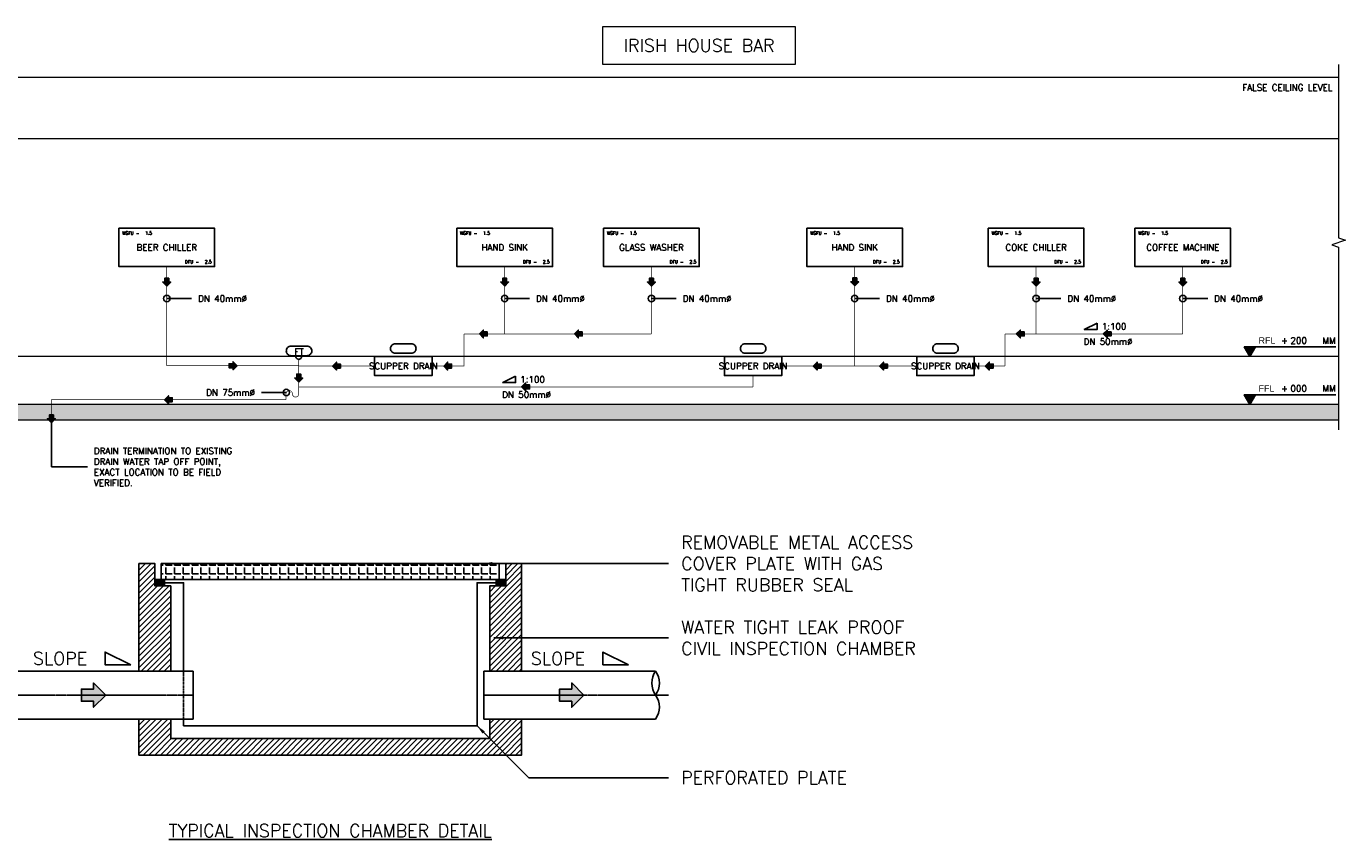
# Model space of a CAD drawing. Header units: millimetres. Extents: x -750 to 57307, y -2234 to 18901.
# Tile 101 of 102: x 36627 to 57307, y -2234 to 10505. Entities that reach past the tile are written whole.
import ezdxf
from ezdxf.enums import TextEntityAlignment as Align

# ---------------------------------------------------------------- set-up
doc = ezdxf.new("R2010")
doc.units = ezdxf.units.MM
doc.header["$MEASUREMENT"] = 0
for name, pattern in [('( Hidden )', [0.375, 0.25, -0.125]), ('CENTER', [2, 1.25, -0.25, 0.25, -0.25]), ('CONTINOUS', [0]), ('DASHED', [19.05, 12.7, -6.35])]:
    doc.linetypes.add(name, pattern=pattern)
for name, color, linetype, true_color in [('ARROW', 1, 'Continuous', 0xff0000), ('DFU', 9, 'Continuous', 0x808080), ('PLUMBING-ARCH-TAG', 9, 'Continuous', 0x808080), ('PLUMBING-DW-WW-PIPE', 7, 'Continuous', 0x007f7f), ('WSFU', 9, 'Continuous', 0x808080), ('WW-PIPE', 7, 'Continuous', 0x007f7f)]:
    doc.layers.add(name, color=color, linetype=linetype, true_color=true_color)
doc.layers.add('GREY SCALE', color=9, linetype='Continuous', lineweight=0, true_color=0x808080)
for name, color, linetype in [('PLUMBING-DW-EQP-TAG', 7, 'Continuous'), ('PLUMBING-DW-LEADER', 7, 'Continuous'), ('PLUMBING-DW-LGND-LINE', 7, 'Continuous'), ('PLUMBING-DW-RISER-EQP', 7, 'Continuous'), ('PLUMBING-WS-PIPE-TEXT', 7, 'Continuous'), ('Sani_ftg', 7, 'Continuous'), ('TAG', 7, 'Continuous'), ('WATER-General Text', 7, 'Continuous')]:
    doc.layers.add(name, color=color, linetype=linetype)
doc.layers.add('WASTE WATER-TEXT', color=7, linetype='Continuous', lineweight=20)
doc.styles.add('Oswald Light', font='txt')
doc.styles.add('Romans', font='Romans.shx')
doc.styles.add('ROMANS-100', font='romans.shx')
doc.styles.add('SSP_Note', font='romans.shx', dxfattribs={"width": 0.8})
doc.styles.get("Standard").update_dxf_attribs({"font": 'arial.ttf'})
doc.dimstyles.new('MDS-50', dxfattribs={"dimtxt": 100, "dimasz": 100, "dimexe": 50, "dimexo": 50, "dimgap": 25, "dimtad": 1, "dimdec": 0, "dimtxsty": 'Oswald Light', "dimcen": 0, "dimdle": 1.5875, "dimazin": 0, "dimtfac": 1, "dimtdec": 0, "dimtix": 1, "dimtmove": 0, "dimatfit": 0, "dimfxl": 1, "dimfrac": 2, "dimtolj": 1, "dimarcsym": 0})
doc.dimstyles.new('Orgin Indicator_Romans100', dxfattribs={"dimtxt": 100, "dimasz": 100, "dimexe": 50, "dimexo": 50, "dimgap": 25, "dimtad": 1, "dimdec": 0, "dimzin": 0, "dimdsep": 46, "dimtxsty": 'Standard', "dimblk": 'ORIGIN', "dimcen": 0.09, "dimadec": 0, "dimazin": 0, "dimtfac": 1, "dimtdec": 0, "dimtofl": 0, "dimtmove": 0, "dimatfit": 3, "dimldrblk": 'ORIGIN', "dimfxl": 1, "dimtolj": 1, "dimtzin": 0, "dimarcsym": 0})
doc.dimstyles.new('SSP_Dims', dxfattribs={"dimscale": 50, "dimtxt": 2.2, "dimasz": 1.5, "dimexe": 0.9, "dimexo": 2, "dimgap": 1, "dimtad": 1, "dimdec": 0, "dimzin": 1, "dimdsep": 46, "dimtxsty": 'SSP_Note', "dimblk": 'ARCHTICK', "dimcen": 2, "dimdle": 0.9, "dimclrd": 256, "dimclre": 256, "dimclrt": 256, "dimadec": 0, "dimazin": 0, "dimtfac": 1, "dimtdec": 0, "dimtix": 1, "dimtmove": 1, "dimatfit": 3, "dimldrblk": 'DOT', "dimfxl": 1, "dimtolj": 1, "dimtzin": 0, "dimlwd": -1, "dimlwe": -1, "dimarcsym": 0})

# ---------------------------------------------------------------- blocks, each defined once
blk = doc.blocks.new('SSL_RISE_LVL')
at = {"layer": 'PLUMBING-ARCH-TAG'}
h = blk.add_hatch(color=256, dxfattribs=at)
h.dxf.hatch_style = 1
h.paths.add_polyline_path([(-87, 150), (0, 0), (87, 150)])
blk.add_line((-87, 150), (1347, 150), dxfattribs=at)
blk.add_lwpolyline([(0, 0), (87, 150), (-87, 150)], close=True, dxfattribs=at)
at = {"layer": 'PLUMBING-ARCH-TAG', "char_height": 100, "attachment_point": 7}
for s, width, insert in [('FFL', 248.62, (137, 200)), ('{\\Fromans|c0;+}', 105.76, (487, 200)), ('{\\Fromans|c0;MM}', 210.52, (1137, 200))]:
    blk.add_mtext_dynamic_manual_height_columns(s, width=width, gutter_width=1, heights=[0], dxfattribs=dict(at, insert=insert))
at = {"layer": 'PLUMBING-ARCH-TAG', "style": 'Romans'}
blk.add_attdef('RISE_LEVEL', (637, 200), '', height=100, dxfattribs=at)
blk = doc.blocks.new('FFL_RISE_LVL')
at = {"layer": 'PLUMBING-ARCH-TAG'}
h = blk.add_hatch(color=256, dxfattribs=at)
h.dxf.hatch_style = 1
h.paths.add_polyline_path([(-87, 150), (0, 0), (87, 150)])
blk.add_line((-87, 150), (1347, 150), dxfattribs=at)
blk.add_lwpolyline([(0, 0), (87, 150), (-87, 150)], close=True, dxfattribs=at)
at = {"layer": 'PLUMBING-ARCH-TAG', "char_height": 100, "attachment_point": 7}
for s, width, insert in [('RFL', 248.62, (137, 200)), ('{\\Fromans|c0;+}', 105.76, (487, 200)), ('{\\Fromans|c0;MM}', 210.52, (1137, 200))]:
    blk.add_mtext_dynamic_manual_height_columns(s, width=width, gutter_width=1, heights=[0], dxfattribs=dict(at, insert=insert))
at = {"layer": 'PLUMBING-ARCH-TAG', "style": 'Romans'}
blk.add_attdef('RISE_LEVEL', (637, 200), '', height=100, dxfattribs=at)
blk = doc.blocks.new('PLUMBING-RSR-EQP-BLOCK')
for q in [(750, 100), (750, 75)]:
    blk.add_line((750, 0), q)
blk.add_lwpolyline([(-750, 600), (750, 600), (750, 0), (-750, 0)], close=True)
at = {"style": 'Romans'}
blk.add_attdef('EQP-NAME', text='', height=100, dxfattribs=at).set_placement((0, 300), align=Align.MIDDLE_CENTER)
at = {"layer": 'DFU', "insert": (285, 100), "char_height": 50, "attachment_point": 1, "style": 'Romans'}
blk.add_mtext_dynamic_manual_height_columns('DFU -', width=493.7, gutter_width=250, heights=[0], dxfattribs=at)
at = {"layer": 'DFU', "style": 'Romans'}
blk.add_attdef('DFU', text='', height=50, dxfattribs=at).set_placement((650, 75), align=Align.MIDDLE_CENTER)
at = {"layer": 'WSFU', "insert": (-700, 550), "char_height": 50, "attachment_point": 1, "style": 'Romans'}
blk.add_mtext_dynamic_manual_height_columns('WSFU -', width=493.7, gutter_width=250, heights=[0], dxfattribs=at)
at = {"layer": 'WSFU', "style": 'Romans'}
blk.add_attdef('WSFU', text='', height=50, dxfattribs=at).set_placement((-285, 525), align=Align.MIDDLE_CENTER)
blk = doc.blocks.new('DW AR')
at = {"layer": 'PLUMBING-DW-WW-PIPE'}
h = blk.add_hatch(color=256, dxfattribs=at)
h.dxf.hatch_style = 1
h.paths.add_polyline_path([(5, -31), (5, -62), (67, 0), (5, 62), (5, 31), (-57, 31), (-57, -31)])
blk.add_lwpolyline([(67, 0), (5, 62), (5, 31), (-57, 31), (-57, -31), (5, -31), (5, -62), (67, 0)], dxfattribs=at)
blk = doc.blocks.new('_ArchTick')
at = {"color": 0, "linetype": 'ByBlock', "const_width": 0.15}
blk.add_lwpolyline([(-0.5, -0.5), (0.5, 0.5)], dxfattribs=at)
blk = doc.blocks.new('_Origin')
at = {"color": 0, "linetype": 'ByBlock', "lineweight": -2}
blk.add_line((0, 0), (-1, 0), dxfattribs=at)
blk.add_circle((0, 0), 0.5, dxfattribs=at)
blk = doc.blocks.new('FLOW AROW')
h = blk.add_hatch(color=256)
h.dxf.hatch_style = 1
h.paths.add_polyline_path([(8, -50), (8, -100), (108, 0), (8, 100), (8, 50), (-92, 50), (-92, -50)])
blk.add_lwpolyline([(108, 0), (8, 100), (8, 50), (-92, 50), (-92, -50), (8, -50), (8, -100), (108, 0)])

msp = doc.modelspace()

# ---------------------------------------------------------------- hatches: boundary and pattern name
at = {"lineweight": -3, "true_color": 0x808080}
h = msp.add_hatch(dxfattribs=at)
h.set_pattern_fill('ANSI31', color=8, scale=20)
h.set_pattern_definition([(45, (-166275.14, -92403.396), (-44.90128, 44.90128), [])])
h.paths.add_polyline_path([(38891, 1740), (38641, 1740), (38641, 1840), (38641, 2090), (38391, 2090), (38391, 404), (38891, 404)])
h.paths.add_polyline_path([(38891, -346), (38391, -346), (38391, -910), (44391, -910), (44391, -346), (43891, -346), (43891, -651), (38891, -651)])
h.paths.add_polyline_path([(44391, 2090), (44141, 2090), (44141, 1740), (43990, 1740), (43891, 1740), (43891, 404), (44391, 404)])
at = {"lineweight": -3}
h = msp.add_hatch(dxfattribs=at)
h.set_pattern_fill('ANGLE', color=253, scale=499.999769)
h.set_pattern_definition([(0, (1309585.36, -3327908.36), (0, 137.4999364), [99.999954, -37.4999827]), (90, (1309585.36, -3327908.36), (-137.4999364, 8e-15), [99.999954, -37.4999827])])
h.paths.add_polyline_path([(44041, 2090), (38741, 2090), (38741, 1840), (38841, 1840), (44041, 1840)])
h = msp.add_hatch(color=253, dxfattribs=at)
h.dxf.hatch_style = 1
h.paths.add_polyline_path([(38641, 1840), (38641, 1740), (38792, 1740), (38792, 1840)])
h = msp.add_hatch(color=253, dxfattribs=at)
h.dxf.hatch_style = 1
h.paths.add_polyline_path([(43990, 1840), (43990, 1740), (44141, 1740), (44141, 1840)])
at = {"layer": 'GREY SCALE', "lineweight": 0, "ltscale": 1500}
h = msp.add_hatch(dxfattribs=at)
h.set_pattern_fill('AR-CONC', color=253, scale=30)
h.set_pattern_definition([(50, (-52551.6, -29306.36), (215.17805, -18.82564), [22.5, -247.5]), (355, (-52551.6, -29306.36), (-41.6254, 225.65764), [18, -198]), (100.45144, (-52533.67, -29307.93), (173.55265, 206.832), [19.12206, -210.34263]), (46.1842, (-52551.6, -29246.36), (320.1724, -49.6558), [33.75, -371.25]), (96.63564, (-52524.92, -29250.5), (280.3986, 292.2356), [28.6831, -315.5141]), (351.18416, (-52551.6, -29246.36), (280.3986, 292.2356), [27, -297]), (21, (-52521.6, -29261.36), (179.07212, -120.78567), [22.5, -247.5]), (326, (-52521.6, -29261.36), (72.9946, 217.545), [18, -198]), (71.45144, (-52506.68, -29271.43), (252.0667, 96.75935), [19.12206, -210.34263]), (37.5, (-52551.6, -29306.36), (3.647957, 99.868156), [0, -195.6, 0, -201, 0, -198.75]), (7.5, (-52551.6, -29306.36), (78.92086, 118.32351), [0, -114.6, 0, -191.1, 0, -75.75]), (327.5, (-52618.5, -29306.36), (160.14673, -6.76646), [0, -75, 0, -234, 0, -310.5]), (317.5, (-52648.5, -29306.36), (174.95585, 30.0315), [0, -97.5, 0, -155.4, 0, -220.5])])
h.paths.add_polyline_path([(57194, 4334), (57194, 4584), (36252, 4584), (36252, 4334)])

# ---------------------------------------------------------------- linework, layer by layer
at = {"color": 8, "linetype": '( Hidden )', "lineweight": -3, "ltscale": 5, "true_color": 0x808080}
msp.add_line((39091, 404), (39091, -346), dxfattribs=at)
at = {"lineweight": 0, "ltscale": 1500}
msp.add_lwpolyline([(45664, 10505), (48681, 10505), (48681, 9906), (45664, 9906)], close=True, dxfattribs=at)
at = {"lineweight": -3, "elevation": 0}
for points in [[(53410, 5855), (53410, 5755), (53210, 5755), (53410, 5855)], [(44295, 5025), (44295, 4925), (44095, 4925), (44295, 5025)]]:
    msp.add_lwpolyline(points, dxfattribs=at)
at = {"color": 1, "lineweight": -3, "true_color": 0xff0000}
for points in [[(38391, 2090), (38391, 404)], [(38391, 2090), (38641, 2090), (38641, 1740)], [(44391, 404), (44391, 2090), (44141, 2090)], [(44141, 1740), (44141, 2090), (44391, 2090)], [(38391, -346), (38391, -910), (44391, -910), (44391, -346)]]:
    msp.add_lwpolyline(points, dxfattribs=at)
at = {"color": 8, "lineweight": -3, "true_color": 0x808080}
for points in [[(38741, 2090), (44041, 2090), (44041, 1840), (38741, 1840)], [(38641, 1840), (38792, 1840), (38792, 1740), (38641, 1740)], [(43990, 1840), (44141, 1840), (44141, 1740), (43990, 1740)]]:
    msp.add_lwpolyline(points, close=True, dxfattribs=at)
for points in [[(38641, 1740), (38891, 1740), (38891, 404)], [(38792, 1790), (39091, 1790), (39091, 404)], [(39091, -346), (39091, -451), (43691, -451), (43691, 1790), (43990, 1790)], [(43891, 404), (43891, 1740), (44141, 1740)], [(36291, 404), (39241, 404)], [(39241, -346), (39241, 404)], [(43796, 404), (46491, 404)], [(43796, -346), (43796, 404)], [(36291, -346), (39241, -346)], [(38891, -346), (38891, -651), (43891, -651), (43891, -346)], [(43796, -346), (46491, -346)]]:
    msp.add_lwpolyline(points, dxfattribs=at)
at = {"color": 8, "linetype": 'CENTER', "lineweight": -3, "ltscale": 3, "true_color": 0x808080}
for points in [[(36091, 29), (39241, 29)], [(46691, 29), (43796, 29)]]:
    msp.add_lwpolyline(points, dxfattribs=at)
at = {"color": 8, "lineweight": -3, "true_color": 0x808080}
for centre, start, end in [((46754, 217), 144.5107, 215.4893), ((46228, 217), 324.5107, 35.4893), ((46228, -158), 324.5107, 35.4893)]:
    msp.add_arc(centre, 323, start, end, dxfattribs=at)
at = {"layer": 'GREY SCALE', "ltscale": 5}
for p, q in [((57194, 9706), (36252, 9706)), ((57194, 8742), (36252, 8742)), ((57194, 5334), (36252, 5334)), ((57194, 4584), (36252, 4584)), ((57194, 4334), (36252, 4334))]:
    msp.add_line(p, q, dxfattribs=at)
msp.add_lwpolyline([(57194, 9906), (57194, 7195), (57307, 7157), (57091, 7082), (57194, 7045), (57194, 4184)], dxfattribs=at)
at = {"layer": 'PLUMBING-DW-EQP-TAG'}
for points in [[(40776, 5496), (41026, 5496, -0.414214), (41101, 5421), (41101, 5421, -0.414214), (41026, 5346), (40776, 5346, -0.414214), (40701, 5421, -0.414214)], [(42661, 5534), (42411, 5534, 0.414214), (42336, 5459), (42336, 5459, 0.414214), (42411, 5384), (42661, 5384, 0.414214), (42736, 5459, 0.414214)], [(48144, 5534), (47894, 5534, 0.414214), (47819, 5459), (47819, 5459, 0.414214), (47894, 5384), (48144, 5384, 0.414214), (48219, 5459, 0.414214)], [(51159, 5534), (50909, 5534, 0.414214), (50834, 5459), (50834, 5459, 0.414214), (50909, 5384), (51159, 5384, 0.414214), (51234, 5459, 0.414214)]]:
    msp.add_lwpolyline(points, format="xyb", close=True, dxfattribs=at)
at = {"layer": 'PLUMBING-DW-LGND-LINE'}
for points in [[(38262, 504), (37862, 704), (37862, 504), (38262, 504)], [(46066, 504), (45666, 704), (45666, 504), (46066, 504)]]:
    msp.add_lwpolyline(points, dxfattribs=at)
at = {"layer": 'PLUMBING-DW-RISER-EQP'}
for points in [[(42986, 5334), (42086, 5334), (42086, 5034), (42986, 5034)], [(48469, 5334), (47569, 5334), (47569, 5034), (48469, 5034)], [(51484, 5334), (50584, 5334), (50584, 5034), (51484, 5034)]]:
    msp.add_lwpolyline(points, close=True, dxfattribs=at)
at = {"layer": 'Sani_ftg', "linetype": 'Continuous', "lineweight": -3}
msp.add_arc((40897, 5334), 45.2, 179.8543, 0.1457, dxfattribs=at)
at = {"layer": 'WW-PIPE', "linetype": 'CONTINOUS', "ltscale": 5, "const_width": 10}
for points in [[(38828, 6742), (38828, 5334)], [(44125, 6742), (44125, 5687)], [(46425, 6742), (46425, 5687)], [(49612, 6742), (49612, 5334)], [(52455, 6742), (52455, 5687)], [(54755, 6742), (54755, 5687)], [(42986, 5184), (43486, 5184), (43486, 5687)], [(46425, 5687), (43486, 5687)], [(54755, 5687), (51968, 5687)], [(51968, 5687), (51968, 5334)], [(38828, 5334), (38828, 5189)], [(49612, 5334), (49612, 5184)], [(51968, 5334), (51968, 5184)], [(48019, 5034), (48019, 4857)]]:
    msp.add_lwpolyline(points, dxfattribs=at)
at = {"layer": 'WW-PIPE', "linetype": 'DASHED', "ltscale": 10, "const_width": 10}
for points in [[(40897, 5189), (38828, 5189)], [(42086, 5184), (40897, 5184)], [(48469, 5184), (50584, 5184)], [(51484, 5184), (51968, 5184)], [(48019, 4857), (40897, 4857)]]:
    msp.add_lwpolyline(points, dxfattribs=at)
at = {"layer": 'WW-PIPE', "linetype": 'DASHED', "ltscale": 400, "const_width": 10}
for points in [[(40897, 5289), (40897, 4749, -1), (40797, 4749)], [(40797, 4749, 1), (40697, 4749), (40697, 4656)]]:
    msp.add_lwpolyline(points, format="xyb", dxfattribs=at)
for points in [[(40697, 4656), (37019, 4656)], [(37019, 4363), (37019, 4656)]]:
    msp.add_lwpolyline(points, dxfattribs=at)

# ---------------------------------------------------------------- block references
for p, values in [((38828, 6742), {'WSFU': '1.5', 'DFU': '2.5', 'EQP-NAME': 'BEER CHILLER'}), ((44125, 6742), {'WSFU': '1.5', 'DFU': '2.5', 'EQP-NAME': 'HAND SINK'}), ((46425, 6742), {'WSFU': '1.5', 'DFU': '2.5', 'EQP-NAME': 'GLASS WASHER'}), ((49612, 6742), {'WSFU': '1.5', 'DFU': '2.5', 'EQP-NAME': 'HAND SINK'}), ((52455, 6742), {'WSFU': '1.5', 'DFU': '2.5', 'EQP-NAME': 'COKE CHILLER'}), ((54755, 6742), {'WSFU': '1.5', 'DFU': '2.5', 'EQP-NAME': 'COFFEE MACHINE'})]:
    msp.add_blockref('PLUMBING-RSR-EQP-BLOCK', p).add_auto_attribs(values)
for p, rotation in [((38828, 6504), 270), ((44125, 6504), 270), ((46425, 6504), 270), ((49612, 6508), 270), ((52455, 6504), 270), ((54755, 6504), 270), ((43795, 5687), 180), ((45284, 5687), 180), ((52212, 5687), 180), ((53573, 5687), 180), ((41492, 5184), 180), ((43236, 5184), 180), ((49027, 5184), 180), ((50067, 5184), 180), ((51726, 5184), 180), ((44458, 4857), 180), ((38858, 4656), 180)]:
    msp.add_blockref('DW AR', p, dxfattribs=dict(rotation=rotation))
msp.add_blockref('DW AR', (39863, 5189))
at = {"xscale": -1, "rotation": 90}
for p in [(40897, 5001), (37019, 4363)]:
    msp.add_blockref('DW AR', p, dxfattribs=at)
at = {"xscale": 1.907548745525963, "yscale": 1.907548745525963, "zscale": 1.907548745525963}
for p in [(37666, 29), (45160, 29)]:
    msp.add_blockref('FLOW AROW', p, dxfattribs=at)
at = {"layer": 'GREY SCALE', "ltscale": 5}
for name, p, values in [('FFL_RISE_LVL', (55806, 5334), {'RISE_LEVEL': '200'}), ('SSL_RISE_LVL', (55806, 4584), {'RISE_LEVEL': '000'})]:
    msp.add_blockref(name, p, dxfattribs=at).add_auto_attribs(values)

# ---------------------------------------------------------------- texts
at = {"layer": 'GREY SCALE', "ltscale": 5, "insert": (57101, 9548), "char_height": 100, "attachment_point": 6}
msp.add_mtext_dynamic_manual_height_columns('{\\Fromans|c0;FALSE CEILING LEVEL}', width=1900, gutter_width=1, heights=[0], dxfattribs=at)
at = {"layer": 'PLUMBING-DW-EQP-TAG', "insert": (40901, 5409), "char_height": 100, "attachment_point": 5}
msp.add_mtext_dynamic_manual_height_columns('{\\Fromans|c0;FT}', width=305.76, gutter_width=3325, heights=[0], dxfattribs=at)
at = {"layer": 'PLUMBING-DW-RISER-EQP', "char_height": 100, "attachment_point": 5, "style": 'Romans'}
for insert in [(42536, 5184), (48019, 5184), (51034, 5184)]:
    msp.add_mtext_dynamic_manual_height_columns('\\pxqc;SCUPPER DRAIN', width=1091.04, gutter_width=250, heights=[0], dxfattribs=dict(at, insert=insert))
at = {"layer": 'PLUMBING-WS-PIPE-TEXT', "char_height": 100}
for s, width, insert, attachment_point in [('{\\Fromans|c0;DN 40mm%%C}', 1488.01, (39318, 6242), 4), ('{\\Fromans|c0;DN 40mm%%C}', 1488.01, (44615, 6242), 4), ('{\\Fromans|c0;DN 40mm%%C}', 1488.01, (46915, 6242), 4), ('{\\Fromans|c0;DN 40mm%%C}', 1488.01, (50102, 6242), 4), ('{\\Fromans|c0;DN 40mm%%C}', 1488.01, (52945, 6242), 4), ('{\\Fromans|c0;DN 40mm%%C}', 1488.01, (55245, 6242), 4), ('\\pxqc;{\\Fromans|c0;DN 50mm%%C}', 950.79, (53583, 5567), 5), ('{\\Fromans|c0;DN 75mm%%C}', 1488.01, (40212, 4770), 6), ('\\pxqc;{\\Fromans|c0;DN 50mm%%C}', 950.79, (44468, 4736), 5)]:
    msp.add_mtext_dynamic_manual_height_columns(s, width=width, gutter_width=3325, heights=[0], dxfattribs=dict(at, insert=insert, attachment_point=attachment_point))
at = {"layer": 'TAG', "style": 'ROMANS-100'}
for s, width, gutter_width, insert, char_height, attachment_point in [('\\pxqc;IRISH HOUSE BAR', 3301.04, 1.5, (47173, 10206), 200, 5), ('1:100', 1548.39, 1, (53485, 5805), 100, 4), ('1:100', 1548.39, 1, (44370, 4975), 100, 4)]:
    msp.add_mtext_dynamic_manual_height_columns(s, width=width, gutter_width=gutter_width, heights=[0], dxfattribs=dict(at, insert=insert, char_height=char_height, attachment_point=attachment_point))
at = {"layer": 'WASTE WATER-TEXT', "color": 1, "true_color": 0xff0000, "insert": (37685, 3605), "char_height": 100, "attachment_point": 4}
msp.add_mtext_dynamic_manual_height_columns('\\pxql;{\\Fromans|c0;DRAIN TERMINATION TO EXISTING\\PDRAIN WATER TAP OFF POINT,\\PEXACT LOCATION TO BE FIELD VERIFIED.}', width=2467.67, gutter_width=0, heights=[0], dxfattribs=at)
at = {"layer": 'WASTE WATER-TEXT', "char_height": 200, "attachment_point": 4, "rotation": 359.8562}
for insert in [(36731, 604), (44536, 604)]:
    msp.add_mtext_dynamic_manual_height_columns('{\\Fromans|c0;SLOPE}', width=2973.43, gutter_width=0, heights=[0], dxfattribs=dict(at, insert=insert))
at = {"layer": 'WATER-General Text', "char_height": 200}
for s, width, insert, attachment_point in [('{\\Fromans|c0;REMOVABLE METAL ACCESS COVER PLATE WITH GAS TIGHT RUBBER SEAL}', 4198.88, (46892, 2090), 4), ('{\\Fromans|c0;WATER TIGHT LEAK PROOF CIVIL INSPECTION CHAMBER}', 4315.62, (46892, 926), 4), ('{\\Fromans|c0;PERFORATED PLATE}', 4315.62, (46892, -1264), 4), ('\\pxqc;{\\Fromans|c0;\\LTYPICAL INSPECTION CHAMBER DETAIL}', 7502.89, (41391, -2094), 5)]:
    msp.add_mtext_dynamic_manual_height_columns(s, width=width, gutter_width=2, heights=[0], dxfattribs=dict(at, insert=insert, attachment_point=attachment_point))

# ---------------------------------------------------------------- leaders
for points in [[(43782, 2090), (46692, 2090)], [(43953, 926), (46692, 926)], [(43691, -451), (44504, -1264), (46692, -1264)]]:
    msp.add_leader(points, dimstyle='MDS-50', override={"dimasz": 150, "dimtad": 0})
at = {"layer": 'ARROW', "ltscale": 0.25}
msp.add_leader([(37019, 4296), (37019, 3605), (37585, 3605)], dimstyle='SSP_Dims', override={"dimscale": 0, "dimgap": 1, "dimtad": 0, "dimclrd": 256}, dxfattribs=at)
at = {"layer": 'PLUMBING-DW-LEADER'}
for points in [[(38828, 6242), (39218, 6242)], [(44125, 6242), (44515, 6242)], [(46425, 6242), (46815, 6242)], [(49612, 6242), (50002, 6242)], [(52455, 6242), (52845, 6242)], [(54755, 6242), (55145, 6242)], [(40702, 4770), (40312, 4770)]]:
    msp.add_leader(points, dimstyle='Orgin Indicator_Romans100', override={"dimtad": 0}, dxfattribs=at)

doc.saveas('drawing.dxf')
